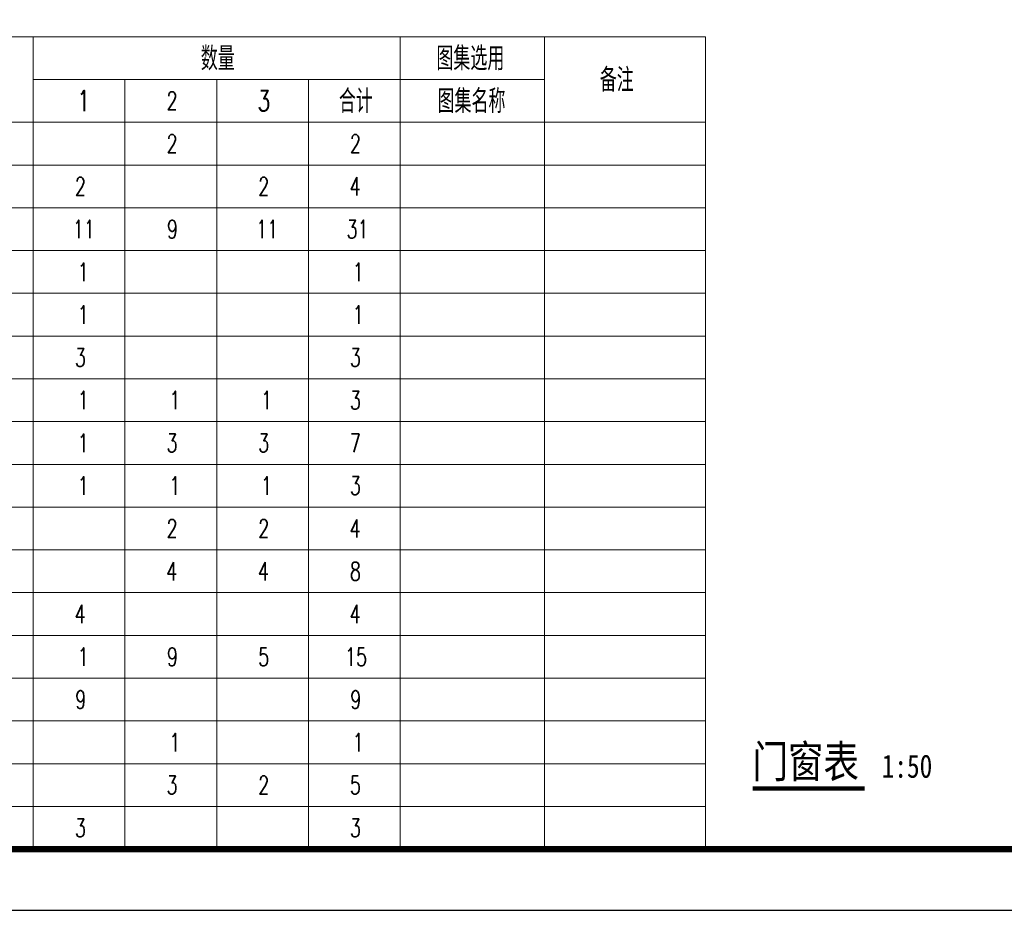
# Model space of a CAD drawing. Header units: inches. Extents: x 224620 to 3435104, y 247406 to 993300.
# Tile 2 of 110: x 255248 to 263302, y 247406 to 254695. Entities that reach past the tile are written whole.
import ezdxf

# ---------------------------------------------------------------- set-up
doc = ezdxf.new("R2010")
doc.units = ezdxf.units.IN
doc.header["$MEASUREMENT"] = 0
for name, color, linetype in [('DIM_SYMB', 3, 'Continuous'), ('PUB_TAB', 7, 'Continuous'), ('PUB_TEXT', 7, 'Continuous'), ('PUB_TITLE', 4, 'Continuous')]:
    doc.layers.add(name, color=color, linetype=linetype)
doc.layers.add('说明', color=211, linetype='Continuous', lineweight=25)
doc.styles.add('_TCH_WDTABLE', font='SIMPLEX', dxfattribs={"bigfont": 'GBCBIG'})
doc.styles.add('宋体', font='txt', dxfattribs={"width": 0.8})

# ---------------------------------------------------------------- blocks, each defined once
blk = doc.blocks.new('wrtgtg')
at = {"layer": 'PUB_TITLE'}
blk.add_lwpolyline([(-75296, -5841), (8804, -5841), (8804, 53559), (-75296, 53559)], close=True, dxfattribs=at)
at = {"layer": 'PUB_TITLE', "const_width": 100}
blk.add_lwpolyline([(-72796, -4841), (7804, -4841), (7804, 52559), (-72796, 52559)], close=True, dxfattribs=at)

msp = doc.modelspace()

# ---------------------------------------------------------------- linework, layer by layer
at = {"layer": 'DIM_SYMB', "const_width": 35}
msp.add_lwpolyline([(261242.7, 248403.3), (262159.8, 248403.3)], dxfattribs=at)
at = {"layer": '说明', "color": 165, "linetype": 'Continuous', "lineweight": 15}
msp.add_lwpolyline([(252059, 247905.7), (260859.3, 247905.7), (260859.3, 254555.7), (252059, 254555.7)], close=True, dxfattribs=at)
for points in [[(255359, 254555.7), (255359, 247905.7)], [(258359, 254555.7), (258359, 247905.7)], [(259540.2, 254555.7), (259540.2, 247905.7)], [(255359, 254205.7), (259540.2, 254205.7)], [(256109, 254205.7), (256109, 247905.7)], [(256859, 254205.7), (256859, 247905.7)], [(257609, 254205.7), (257609, 247905.7)], [(259540.2, 254205.7), (259540.2, 247905.7)], [(252059, 253855.7), (260859.3, 253855.7)], [(252759, 253855.7), (260859.3, 253855.7)], [(252759, 253505.7), (260859.3, 253505.7)], [(252759, 253155.7), (260859.3, 253155.7)], [(252759, 252805.7), (260859.3, 252805.7)], [(252759, 252455.7), (260859.3, 252455.7)], [(252759, 252105.7), (260859.3, 252105.7)], [(252759, 252105.7), (260859.3, 252105.7)], [(252059, 251755.7), (260859.3, 251755.7)], [(252759, 251755.7), (260859.3, 251755.7)], [(252759, 251405.7), (260859.3, 251405.7)], [(252759, 251055.7), (260859.3, 251055.7)], [(252759, 250705.7), (260859.3, 250705.7)], [(252759, 250355.7), (260859.3, 250355.7)], [(252759, 250005.7), (260859.3, 250005.7)], [(252759, 249655.7), (260859.3, 249655.7)], [(252759, 249305.7), (260859.3, 249305.7)], [(252759, 248955.7), (260859.3, 248955.7)], [(252759, 248955.7), (260859.3, 248955.7)], [(252759, 248605.7), (260859.3, 248605.7)], [(252759, 248255.7), (260859.3, 248255.7)], [(252059, 247905.7), (260859.3, 247905.7)], [(252759, 247905.7), (260859.3, 247905.7)]]:
    msp.add_lwpolyline(points, dxfattribs=at)

# ---------------------------------------------------------------- block references
at = {"xscale": 0.5, "yscale": 0.5, "zscale": 0.5}
msp.add_blockref('wrtgtg', (288456.9, 250326.3), dxfattribs=at)

# ---------------------------------------------------------------- texts
at = {"layer": 'PUB_TAB', "style": '_TCH_WDTABLE'}
for s, p in [('数量', (256729.2, 254280.7)), ('图集选用', (258656.8, 254280.7)), ('备注', (259993.4, 254105.7)), ('合计', (257858.5, 253930.7)), ('图集名称', (258665.7, 253930.7))]:
    msp.add_text(s, height=192.91, dxfattribs=at).set_placement(p)
at = {"layer": 'PUB_TAB', "style": '_TCH_WDTABLE', "width": 0.705882}
for s, height, p in [('1', 170, (255719.7, 253945.7)), ('2', 148.8, (256449, 253956.3)), ('3', 170, (257194, 253945.7)), ('2', 148.8, (256449, 253606.3)), ('2', 148.8, (257949, 253606.3)), ('2', 148.8, (255699, 253256.3)), ('2', 148.8, (257199, 253256.3)), ('4', 148.8, (257946.5, 253256.3)), ('11', 148.75, (255681.5, 252906.3)), ('9', 148.8, (256451.5, 252906.3)), ('11', 148.75, (257181.5, 252906.3)), ('31', 148.75, (257921.5, 252906.3)), ('1', 148.8, (255721.5, 252556.3)), ('1', 148.8, (257971.5, 252556.3)), ('1', 148.8, (255721.5, 252206.3)), ('1', 148.8, (257971.5, 252206.3)), ('3', 148.8, (255699, 251856.3)), ('3', 148.8, (257949, 251856.3)), ('1', 148.8, (255721.5, 251506.3)), ('1', 148.8, (256471.5, 251506.3)), ('1', 148.8, (257221.5, 251506.3)), ('3', 148.8, (257949, 251506.3)), ('1', 148.8, (255721.5, 251156.3)), ('3', 148.8, (256449, 251156.3)), ('3', 148.8, (257199, 251156.3)), ('7', 148.8, (257949, 251156.3)), ('1', 148.8, (255721.5, 250806.3)), ('1', 148.8, (256471.5, 250806.3)), ('1', 148.8, (257221.5, 250806.3)), ('3', 148.8, (257949, 250806.3)), ('2', 148.8, (256449, 250456.3)), ('2', 148.8, (257199, 250456.3)), ('4', 148.8, (257946.5, 250456.3)), ('4', 148.8, (256446.5, 250106.3)), ('4', 148.8, (257196.5, 250106.3)), ('8', 148.8, (257949, 250106.3)), ('4', 148.8, (255696.5, 249756.3)), ('4', 148.8, (257946.5, 249756.3)), ('1', 148.8, (255721.5, 249406.3)), ('9', 148.8, (256451.5, 249406.3)), ('5', 148.8, (257199, 249406.3)), ('15', 148.75, (257909, 249406.3)), ('9', 148.8, (255701.5, 249056.3)), ('9', 148.8, (257951.5, 249056.3)), ('1', 148.8, (256471.5, 248706.3)), ('1', 148.8, (257971.5, 248706.3)), ('3', 148.8, (256449, 248356.3)), ('2', 148.8, (257199, 248356.3)), ('5', 148.8, (257949, 248356.3)), ('3', 148.8, (255699, 248006.3)), ('3', 148.8, (257949, 248006.3))]:
    msp.add_text(s, height=height, dxfattribs=at).set_placement(p)
at = {"layer": 'PUB_TEXT', "style": '宋体', "width": 0.8}
for s, height, p in [('门窗表', 265.82, (261242.7, 248490.9)), ('1:50', 189.87, (262299.8, 248490.9))]:
    msp.add_text(s, height=height, dxfattribs=at).set_placement(p)

doc.saveas('drawing.dxf')
